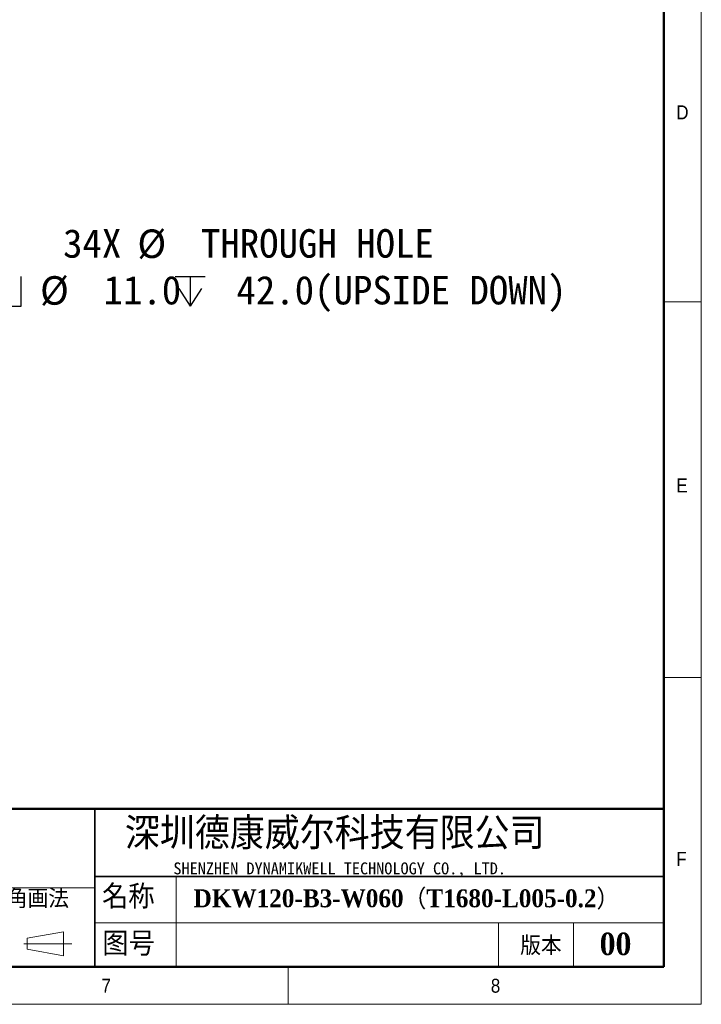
# Model space of a CAD drawing. Header units: millimetres. Extents: x 35 to 2905, y 35 to 2044.
# Tile 4 of 7: x 2270 to 2905, y 35 to 952. Entities that reach past the tile are written whole.
import ezdxf

# ---------------------------------------------------------------- set-up
doc = ezdxf.new("R2010")
doc.units = ezdxf.units.MM
doc.header["$LTSCALE"] = 7
doc.layers.add('DIMNS', color=7, linetype='Continuous')
doc.layers.add('黑色实线', color=7, linetype='Continuous')
doc.styles.add('SLDTEXTSTYLE1', font='Gothic.ttf', dxfattribs={"width": 0.913})
doc.styles.add('SLDTEXTSTYLE2', font='timesbd.ttf', dxfattribs={"width": 0.933})
doc.styles.add('SLDTEXTSTYLE4', font='txt', dxfattribs={"bigfont": 'bigfont'})
doc.styles.add('SLDTEXTSTYLE5', font='txt', dxfattribs={"bigfont": 'bigfont'})
doc.styles.add('SLDTEXTSTYLE6', font='txt')
doc.styles.add('SLDTEXTSTYLE7', font='timesbd.ttf', dxfattribs={"width": 0.933, "bigfont": 'bigfont'})
doc.styles.add('SLDTEXTSTYLE8', font='txt')
doc.dimstyles.new('SLDDIMSTYLE7', dxfattribs={"dimtxt": 26.6, "dimasz": 14, "dimexe": 0, "dimexo": 0.0625, "dimgap": 6.65, "dimtad": 0, "dimtih": 1, "dimtoh": 1, "dimdec": 1, "dimrnd": 1e-09, "dimzin": 4, "dimdsep": 46, "dimtxsty": 'SLDTEXTSTYLE8', "dimsah": 1, "dimcen": 0, "dimadec": 0, "dimazin": 1, "dimtfac": 1, "dimtdec": 1, "dimtofl": 0, "dimtmove": 0, "dimatfit": 3, "dimfxl": 0, "dimfrac": 2, "dimtolj": 1, "dimtzin": 12, "dimarcsym": 0})

# ---------------------------------------------------------------- blocks, each defined once
blk = doc.blocks.new('SW_SYMBOL_HOLE_SPOT')
at = {"layer": '黑色实线', "color": 0}
for p, q in [((0, 6125), (0, 525)), ((11200, 525), (11200, 6125)), ((0, 525), (11200, 525))]:
    blk.add_line(p, q, dxfattribs=at)
blk = doc.blocks.new('SW_SYMBOL_HOLE_DEPTH')
at = {"layer": '黑色实线', "color": 0}
for p, q in [((0, 6125), (5600, 6125)), ((2800, 6125), (2800, 525)), ((700, 3885), (2800, 525)), ((4900, 3885), (2800, 525))]:
    blk.add_line(p, q, dxfattribs=at)
blk = doc.blocks.new('_D_23')
at = {"layer": '黑色实线'}
for p, q in [((2139.96, 649.85), (2181.64, 722.05)), ((2181.64, 722.05), (2204.08, 722.05))]:
    blk.add_line(p, q, dxfattribs=at)
blk.add_solid([(2139.96, 649.85), (2148.78, 660.93), (2145.14, 663.03)], dxfattribs=at)
at = {"layer": '黑色实线', "xscale": 0.004985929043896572, "yscale": 0.004985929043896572, "zscale": 0.004985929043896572}
for name, p in [('SW_SYMBOL_HOLE_SPOT', (2215.19, 682.68)), ('SW_SYMBOL_HOLE_DEPTH', (2414.74, 682.68))]:
    blk.add_blockref(name, p, dxfattribs=at)
at = {"layer": '黑色实线', "char_height": 26.6, "attachment_point": 1, "style": 'SLDTEXTSTYLE8'}
for s, insert in [('34X ', (2310.21, 757.21)), ('%%c', (2379.44, 756.95)), (' THROUGH HOLE', (2420.54, 757.21)), (' 42.0(UPSIDE DOWN)', (2453.67, 713.68)), ('%%c', (2288.74, 713.43)), (' 11.0 ', (2329.84, 713.68))]:
    blk.add_mtext(s, dxfattribs=dict(at, insert=insert))

msp = doc.modelspace()

# ---------------------------------------------------------------- linework, layer by layer
at = {"color": 7, "linetype": 'Continuous', "lineweight": 18}
for p, q in [((2905, 35), (2905, 2044)), ((2870, 2009), (2870, 70)), ((2870, 689.5), (2905, 689.5)), ((2870, 339.5), (2905, 339.5)), ((2415.65, 154), (2415.65, 70)), ((1926.29, 143.5), (2339.76, 143.5)), ((2339.76, 110.88), (2870, 110.88)), ((2716, 110.88), (2716, 70)), ((2786, 110.88), (2786, 70)), ((2276.67, 96.73), (2310.66, 102.61)), ((2310.66, 102.61), (2310.66, 80.22)), ((2276.67, 86.23), (2276.67, 96.73)), ((2273.64, 91.48), (2318.36, 91.48)), ((2276.67, 86.23), (2310.66, 80.22)), ((70, 70), (2870, 70)), ((861, 70), (2870, 70)), ((2520, 70), (2520, 35)), ((35, 35), (2905, 35))]:
    msp.add_line(p, q, dxfattribs=at)
at = {"color": 7, "linetype": 'Continuous', "lineweight": 50}
for p, q in [((2870, 2009), (2870, 70)), ((2870, 217), (1281, 217)), ((70, 70), (2870, 70))]:
    msp.add_line(p, q, dxfattribs=at)
at = {"color": 7, "linetype": 'Continuous', "lineweight": 35}
for p, q in [((2339.76, 217), (2339.76, 70)), ((2339.76, 154), (2870, 154))]:
    msp.add_line(p, q, dxfattribs=at)

# ---------------------------------------------------------------- texts
at = {"color": 7, "linetype": 'Continuous', "lineweight": 0}
for s, insert, char_height, attachment_point, style in [('D', (2881.67, 872.52), 12.96, 1, 'SLDTEXTSTYLE1'), ('E', (2881.67, 524.92), 12.96, 1, 'SLDTEXTSTYLE1'), ('深圳德康威尔科技有限公司', (2367.78, 209.07), 29.6333, 1, 'SLDTEXTSTYLE5'), ('F', (2881.67, 176.95), 12.96, 1, 'SLDTEXTSTYLE1'), ('SHENZHEN DYNAMIKWELL TECHNOLOGY CO., LTD.', (2413.02, 167.18), 11.1125, 1, 'SLDTEXTSTYLE6'), ('名称', (2346.56, 146.34), 22.225, 1, 'SLDTEXTSTYLE4'), ('DKW120-B3-W060（T1680-L005-0.2）', (2431.84, 142.09), 16.6687, 1, 'SLDTEXTSTYLE7'), ('图号', (2346.86, 102.52), 22.225, 1, 'SLDTEXTSTYLE4'), ('版本', (2736.3, 98.31), 17.5, 1, 'SLDTEXTSTYLE4'), ('00', (2825.06, 101.8), 21, 2, 'SLDTEXTSTYLE2'), ('7', (2346.02, 58.78), 12.96, 1, 'SLDTEXTSTYLE1'), ('8', (2708.84, 58.78), 12.96, 1, 'SLDTEXTSTYLE1')]:
    msp.add_mtext(s, dxfattribs=dict(at, insert=insert, char_height=char_height, attachment_point=attachment_point, style=style))
at = {"layer": 'DIMNS', "color": 7, "insert": (2219.42, 142.13), "char_height": 17.5, "attachment_point": 1, "style": 'SLDTEXTSTYLE4'}
msp.add_mtext('第三角画法', dxfattribs=at)

# ---------------------------------------------------------------- dimensions: what is measured, and where the dimension line sits
at = {"layer": '黑色实线'}
dim = msp.add_diameter_dim_2p(p1=(2136.66, 644.14), p2=(2139.96, 649.85), text='34X %%c THROUGH HOLE\\P{\\fGDT;v}%%c <> {\\fGDT;x} 42.0(UPSIDE DOWN)\\P', dimstyle='SLDDIMSTYLE7', dxfattribs=at)
dim.commit()
dim.dimension.update_dxf_attribs({"geometry": '_D_23', "text_midpoint": (2501.7, 722.05), "dimtype": 163})

doc.saveas('drawing.dxf')
